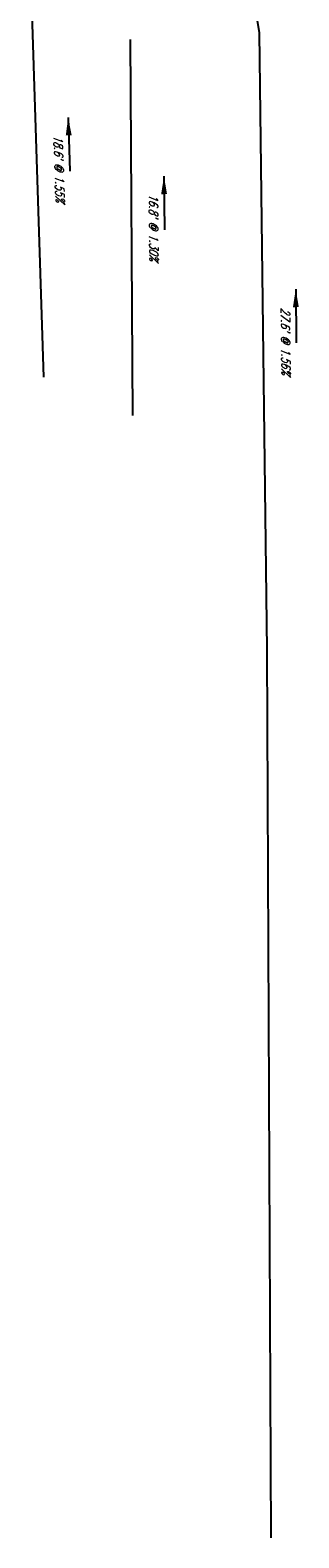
# Model space of a CAD drawing. Extents: x 167754 to 212748, y 396132 to 454338.
# Tile 36 of 150: x 188679 to 188691, y 408992 to 409060. Entities that reach past the tile are written whole.
import ezdxf
from ezdxf.enums import TextEntityAlignment as Align

# ---------------------------------------------------------------- set-up
doc = ezdxf.new("R2010")
doc.units = 0
doc.header["$MEASUREMENT"] = 0
doc.layers.add('0_EX. 3DP', color=31, linetype='CONTINUOUS', plot=False)
doc.styles.add('romans', font='romans.shx', dxfattribs={"width": 0.75, "oblique": 22.5})
doc.dimstyles.new('4P', dxfattribs={"dimscale": 4, "dimtxt": 0.14, "dimasz": 0.14, "dimexe": 0.05, "dimexo": 0.05, "dimgap": 0.05, "dimtad": 1, "dimzin": 0, "dimdsep": 46, "dimtxsty": 'romans', "dimcen": 0, "dimdle": 0.1, "dimclrd": 1, "dimclre": 1, "dimclrt": 7, "dimaunit": 1, "dimadec": 4, "dimazin": 0, "dimtfac": 1, "dimtmove": 0, "dimatfit": 2, "dimfxl": 1, "dimtvp": 1, "dimtolj": 1, "dimtzin": 0, "dimarcsym": 0})

msp = doc.modelspace()

# ---------------------------------------------------------------- linework, layer by layer
at = {"layer": '0_EX. 3DP'}
for points in [[(188689.97, 408992.461, 1126.367), (188689.794, 409032.207, 1125.613), (188689.458, 409059.832, 1125.181), (188686.197, 409079.951, 1125.279)], [(188679.193, 409063.022, 1125.01), (188679.789, 409044.42, 1125.299)], [(188683.664, 409059.544, 1125.131), (188683.776, 409042.699, 1125.35)]]:
    msp.add_polyline3d(points, dxfattribs=at)

# ---------------------------------------------------------------- texts
at = {"layer": '0_EX. 3DP', "style": 'romans', "oblique": 22.5, "width": 0.75}
for s, rotation, p in [("18.6' @ 1.55%", 271.8351, (188680.291, 409053.747)), ("16.8' @ 1.30%", 270.38095, (188684.52, 409051.127)), ("27.6' @ 1.56%", 270.69685, (188690.426, 409046.029))]:
    msp.add_text(s, height=0.4, rotation=rotation, dxfattribs=at).set_placement(p, align=Align.CENTER)

# ---------------------------------------------------------------- leaders
at = {"layer": '0_EX. 3DP'}
for points in [[(188680.893, 409056.049), (188680.97, 409053.65)], [(188685.181, 409053.413), (188685.197, 409051.013)], [(188691.074, 409048.354), (188691.103, 409045.955)]]:
    msp.add_leader(points, dimstyle='4P', override={"dimscale": 20, "dimtxt": 0.12, "dimasz": 0.04, "dimdec": 2}, dxfattribs=at)

doc.saveas('drawing.dxf')
